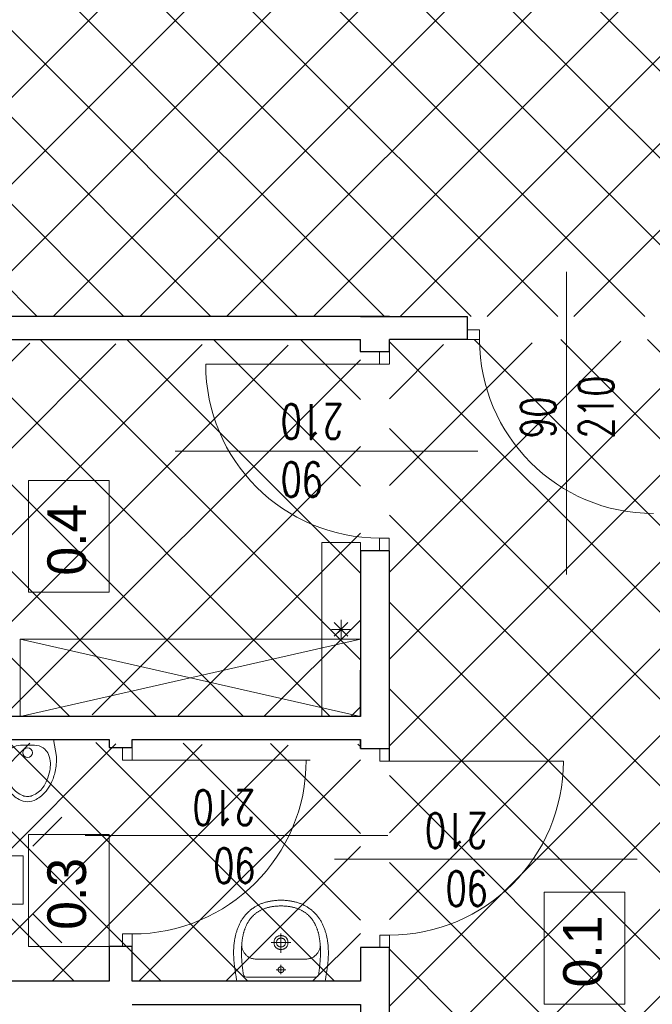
# Model space of a CAD drawing. Header units: millimetres. Extents: x -2948 to 78628, y 64669 to 215420.
# Tile 179 of 256: x 56025 to 56352, y 137629 to 138138. Entities that reach past the tile are written whole.
import ezdxf
from ezdxf.enums import TextEntityAlignment as Align

# ---------------------------------------------------------------- set-up
doc = ezdxf.new("R2010")
doc.units = ezdxf.units.MM
doc.linetypes.add('HIDDEN', pattern=[9.525, 6.35, -3.175])
for name, color, linetype in [('_POMOCNICZE', 252, 'Continuous'), ('pomocnicza', 4, 'Continuous'), ('schody', 7, 'Continuous')]:
    doc.layers.add(name, color=color, linetype=linetype)
for name, color, linetype, lineweight in [('meble', 3, 'Continuous', 5), ('meble inst', 240, 'Continuous', 5), ('NOWE SCIANY', 3, 'Continuous', 13), ('OPIS', 2, 'Continuous', 13), ('P_WYPOSAZENIE_SANITARNE', 4, 'Continuous', 5), ('pomiwszczenia', 95, 'Continuous', 20), ('STOLARKA', 3, 'Continuous', 13), ('WYMIAR', 5, 'Continuous', 13), ('WYPOSAZENIE_SANITARNE', 122, 'Continuous', 5), ('ŚCIANY', 7, 'Continuous', 30)]:
    doc.layers.add(name, color=color, linetype=linetype, lineweight=lineweight)
doc.styles.add('CP_ATTR', font='ROMANS.SHX')
doc.styles.add('style2', font='romans.shx', dxfattribs={"width": 0.7})
doc.dimstyles.new('100', dxfattribs={"dimscale": 80, "dimtxt": 0.2, "dimasz": 0.2, "dimexe": 1.25, "dimexo": 0.625, "dimgap": 0.05, "dimtad": 1, "dimdec": 0, "dimdsep": 46, "dimlunit": 6, "dimtxsty": 'style2', "dimblk1": 'TICK', "dimblk2": 'TICK', "dimsah": 1, "dimcen": 0.2, "dimse1": 1, "dimse2": 1, "dimclrd": 256, "dimclrt": 2, "dimadec": 0, "dimazin": 0, "dimtfac": 1, "dimtdec": 0, "dimtix": 1, "dimtmove": 1, "dimatfit": 0, "dimldrblk": 'DOTSMALL', "dimfxl": 1, "dimtolj": 1, "dimtzin": 0, "dimarcsym": 0})
pattern_1 = [(135, (659746.15, 586523.536), (-22.4506403, -22.4506403), [])]

# ---------------------------------------------------------------- blocks, each defined once
blk = doc.blocks.new('A$C172927FC')
at = {"layer": 'WYPOSAZENIE_SANITARNE'}
for p, q in [((-8.68, 35.29), (0.05, 33.82)), ((0.05, 33.82), (0.01, 6.84)), ((-8.68, 5.37), (0.02, 6.84))]:
    blk.add_line(p, q, dxfattribs=at)
at = {"layer": 'WYPOSAZENIE_SANITARNE', "extrusion": (0, 0, -1)}
for centre, major_axis, start_param, end_param in [((-14.38, 15.45), (-13.38, 13.38), 0.083366, 0.348876), ((-9.98, 5.67), (-20.97, 20.97), 0.353831, 0.563601), ((-11.05, 6.71), (-18.11, 18.11), 0.393284, 0.589384), ((-9.96, 5.65), (-20.98, 20.98), 0.563092, 0.828839), ((-12.86, 14.9), (12.19, 12.19), -0.97239, -0.742667), ((-12.8, 18.28), (-9.8, 9.8), 0.834211, 1.17158), ((-10.3, 24.35), (-5.16, 5.16), 1.168328, 1.614808), ((-14.06, 15.1), (-13.72, 13.72), 6.016495, 6.365606), ((-17.18, 18.16), (-8.92, 8.92), 5.87072, 6.153939), ((-18.08, 18.91), (8.09, 8.09), 4.580174, 4.87766), ((-13.87, 13.28), (-13.06, 13.06), 0.157604, 0.398026), ((-10.77, 23.88), (5.63, 5.63), 0.040978, 0.620876), ((-23.17, 20.32), (6.29, 6.29), 3.928059, 4.443853), ((-22.72, 20.34), (4.71, 4.71), 3.924544, 4.299004), ((-6.73, 20.33), (1.77, 1.77), 2.356194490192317, 8.639379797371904), ((-61.62, 20.32), (41.64, 41.64), 0.702899, 0.867788), ((-23.14, 20.37), (6.32, 6.32), 3.408761, 3.922462), ((-14.05, 25.58), (-13.73, 13.73), 4.629586, 4.978331), ((-22.72, 20.31), (4.71, 4.71), 3.554869, 3.929329), ((-17.18, 22.49), (8.92, 8.92), 3.27073, 3.553949), ((-10.77, 16.77), (5.63, 5.63), 0.949811, 1.529709), ((-18.08, 21.74), (8.09, 8.09), 2.976213, 3.273699), ((-14.38, 25.22), (13.38, 13.38), 2.792384, 3.057777), ((-13.87, 27.37), (-13.06, 13.06), 4.314254, 4.554676), ((-11.05, 33.94), (-18.11, 18.11), 4.122896, 4.318997), ((-10.3, 16.3), (5.16, 5.16), 1.526676, 1.973155), ((-9.97, 35.03), (-20.99, 20.99), 4.148711, 4.358191), ((-9.96, 35.02), (-20.98, 20.98), 3.883456, 4.149114), ((-12.86, 25.75), (12.19, 12.19), 2.313354, 2.543077), ((-12.8, 22.37), (9.8, 9.8), 1.969904, 2.307273)]:
    blk.add_ellipse(centre, major_axis=major_axis, ratio=1, start_param=start_param, end_param=end_param, dxfattribs=at)
blk = doc.blocks.new('A$C17BC5D8D')
at = {"layer": 'WYPOSAZENIE_SANITARNE'}
blk.add_line((3.81, -7.43), (3.81, -7.43), dxfattribs=at)
for points in [[(-2.19, 13.82), (-2.19, -8.88), (-2.19, -31.68), (-1.76, -31.78), (-1.34, -31.87), (-0.91, -31.96), (-0.47, -32.04), (-0.04, -32.12), (0.4, -32.2), (0.84, -32.27), (1.28, -32.35), (1.73, -32.42), (2.17, -32.48), (2.61, -32.55), (3.06, -32.61), (3.5, -32.67), (3.94, -32.73), (4.39, -32.79), (4.83, -32.85), (5.26, -32.91), (5.7, -32.97), (6.13, -33.02), (6.56, -33.08), (6.98, -33.13), (7.4, -33.17), (7.82, -33.21), (8.24, -33.25), (8.67, -33.28), (9.09, -33.31), (9.51, -33.34), (9.93, -33.37), (10.36, -33.39), (10.78, -33.4), (11.2, -33.42), (11.63, -33.43), (12.05, -33.44), (12.47, -33.44), (12.9, -33.44), (13.32, -33.43), (13.74, -33.43), (14.17, -33.41), (14.59, -33.4), (15.01, -33.38), (15.43, -33.35), (15.86, -33.32), (16.28, -33.29), (16.7, -33.25), (17.12, -33.21), (17.54, -33.16), (17.96, -33.11), (18.37, -33.05), (18.79, -32.99), (19.21, -32.92), (19.62, -32.85), (20.04, -32.77), (20.45, -32.69), (20.87, -32.61), (21.28, -32.51), (21.69, -32.42), (22.1, -32.31), (22.51, -32.21), (22.91, -32.09), (23.32, -31.97), (23.72, -31.85), (24.13, -31.72), (24.53, -31.58), (24.93, -31.44), (25.33, -31.29), (25.72, -31.14), (26.12, -30.98), (26.51, -30.81), (26.9, -30.64), (26.9, -30.64), (27.31, -30.45), (27.7, -30.26), (28.1, -30.06), (28.48, -29.85), (28.86, -29.64), (29.24, -29.42), (29.61, -29.19), (29.97, -28.95), (30.33, -28.71), (30.68, -28.47), (31.02, -28.21), (31.36, -27.95), (31.7, -27.68), (32.03, -27.41), (32.35, -27.13), (32.66, -26.84), (32.97, -26.55), (33.28, -26.24), (33.58, -25.94), (33.87, -25.62), (34.16, -25.3), (34.44, -24.97), (34.72, -24.63), (34.99, -24.29), (35.26, -23.93), (35.52, -23.58), (35.77, -23.21), (36.02, -22.84), (36.27, -22.46), (36.49, -22.1), (36.71, -21.74), (36.92, -21.37), (37.12, -21), (37.31, -20.62), (37.5, -20.23), (37.67, -19.84), (37.84, -19.45), (38, -19.05), (38.15, -18.65), (38.29, -18.25), (38.43, -17.84), (38.56, -17.43), (38.68, -17.01), (38.79, -16.59), (38.9, -16.17), (39, -15.75), (39.1, -15.33), (39.18, -14.9), (39.27, -14.48), (39.34, -14.05), (39.41, -13.62), (39.47, -13.19), (39.53, -12.76), (39.58, -12.33), (39.63, -11.9), (39.67, -11.47), (39.71, -11.05), (39.74, -10.62), (39.77, -10.19), (39.79, -9.77), (39.8, -9.35), (39.82, -8.93), (39.82, -8.93), (39.8, -8.51), (39.79, -8.08), (39.77, -7.66), (39.74, -7.23), (39.71, -6.81), (39.67, -6.38), (39.63, -5.95), (39.58, -5.52), (39.53, -5.09), (39.47, -4.66), (39.41, -4.23), (39.34, -3.8), (39.27, -3.38), (39.18, -2.95), (39.1, -2.52), (39, -2.1), (38.9, -1.68), (38.79, -1.26), (38.68, -0.84), (38.56, -0.43), (38.43, -0.01), (38.29, 0.39), (38.15, 0.8), (38, 1.2), (37.84, 1.6), (37.67, 1.99), (37.5, 2.38), (37.31, 2.77), (37.12, 3.14), (36.92, 3.52), (36.71, 3.89), (36.49, 4.25), (36.27, 4.61), (36.27, 4.61), (36.02, 4.99), (35.77, 5.36), (35.52, 5.72), (35.26, 6.08), (34.99, 6.43), (34.72, 6.78), (34.44, 7.11), (34.16, 7.44), (33.87, 7.77), (33.58, 8.08), (33.28, 8.39), (32.97, 8.69), (32.66, 8.99), (32.35, 9.28), (32.03, 9.56), (31.7, 9.83), (31.36, 10.1), (31.02, 10.36), (30.68, 10.61), (30.33, 10.86), (29.97, 11.1), (29.61, 11.34), (29.24, 11.56), (28.86, 11.78), (28.48, 12), (28.1, 12.2), (27.7, 12.4), (27.31, 12.6), (26.9, 12.78), (26.9, 12.78), (26.51, 12.96), (26.12, 13.12), (25.72, 13.28), (25.33, 13.44), (24.93, 13.59), (24.53, 13.73), (24.13, 13.86), (23.72, 14), (23.32, 14.12), (22.91, 14.24), (22.51, 14.35), (22.1, 14.46), (21.69, 14.56), (21.28, 14.66), (20.87, 14.75), (20.45, 14.84), (20.04, 14.92), (19.62, 15), (19.21, 15.07), (18.79, 15.14), (18.37, 15.2), (17.96, 15.25), (17.54, 15.31), (17.12, 15.35), (16.7, 15.4), (16.28, 15.43), (15.86, 15.47), (15.43, 15.5), (15.01, 15.52), (14.59, 15.54), (14.17, 15.56), (13.74, 15.57), (13.32, 15.58), (12.9, 15.59), (12.47, 15.59), (12.05, 15.58), (11.63, 15.58), (11.2, 15.57), (10.78, 15.55), (10.36, 15.53), (9.93, 15.51), (9.51, 15.49), (9.09, 15.46), (8.67, 15.43), (8.24, 15.4), (7.82, 15.36), (7.4, 15.32), (6.98, 15.27), (6.56, 15.23), (6.56, 15.23), (6.13, 15.17), (5.7, 15.11), (5.26, 15.06), (4.83, 15), (4.39, 14.94), (3.94, 14.88), (3.5, 14.82), (3.06, 14.76), (2.61, 14.69), (2.17, 14.63), (1.73, 14.56), (1.28, 14.49), (0.84, 14.42), (0.4, 14.34), (-0.04, 14.27), (-0.47, 14.18), (-0.91, 14.1), (-1.34, 14.01), (-1.76, 13.92)], [(36.8, -8.93), (36.8, -8.44), (36.78, -7.96), (36.76, -7.49), (36.73, -7.02), (36.7, -6.57), (36.66, -6.12), (36.61, -5.67), (36.56, -5.24), (36.5, -4.81), (36.44, -4.38), (36.37, -3.97), (36.29, -3.56), (36.21, -3.16), (36.12, -2.76), (36.02, -2.38), (35.92, -1.99), (35.81, -1.62), (35.7, -1.25), (35.59, -0.89), (35.46, -0.53), (35.33, -0.19), (35.2, 0.16), (35.06, 0.49), (34.92, 0.82), (34.77, 1.15), (34.61, 1.47), (34.45, 1.78), (34.29, 2.08), (34.12, 2.38), (33.95, 2.68), (33.77, 2.96), (33.58, 3.25), (33.4, 3.52), (33.2, 3.79), (33.01, 4.06), (32.8, 4.32), (32.6, 4.57), (32.39, 4.82), (32.17, 5.06), (31.95, 5.3), (31.73, 5.53), (31.5, 5.75), (31.27, 5.98), (31.04, 6.19), (30.8, 6.4), (30.56, 6.61), (30.31, 6.81), (30.06, 7), (29.81, 7.19), (29.55, 7.38), (29.29, 7.56), (29.02, 7.74), (28.76, 7.91), (28.49, 8.07), (28.21, 8.24), (27.93, 8.39), (27.65, 8.54), (27.37, 8.69), (27.09, 8.84), (26.8, 8.98), (26.5, 9.11), (26.21, 9.24), (25.91, 9.37), (25.61, 9.49), (25.31, 9.61), (25.01, 9.72), (24.7, 9.83), (24.39, 9.94), (24.08, 10.04), (23.76, 10.14), (23.45, 10.23), (23.13, 10.32), (22.81, 10.41), (22.48, 10.49), (22.16, 10.57), (21.83, 10.64), (21.5, 10.72), (21.17, 10.78), (20.84, 10.85), (20.51, 10.91), (20.18, 10.97), (19.84, 11.02), (19.5, 11.08), (19.16, 11.12), (18.82, 11.17), (18.48, 11.21), (18.14, 11.25), (17.8, 11.29), (17.45, 11.32), (17.11, 11.35), (16.76, 11.38), (16.41, 11.4), (16.06, 11.43), (15.72, 11.45), (15.37, 11.46), (15.02, 11.48), (14.67, 11.49), (14.32, 11.5), (13.97, 11.51), (13.61, 11.51), (13.26, 11.51), (12.91, 11.51), (12.56, 11.51), (12.21, 11.51), (11.86, 11.5), (11.5, 11.49), (11.15, 11.48), (10.8, 11.47), (10.45, 11.45), (10.1, 11.44), (9.75, 11.42), (9.4, 11.4), (9.05, 11.38), (8.7, 11.36), (8.36, 11.33), (8.01, 11.31), (7.66, 11.28), (7.32, 11.25), (6.97, 11.22), (6.63, 11.19), (6.29, 11.15), (5.95, 11.12), (5.61, 11.08), (5.27, 11.05), (4.93, 11.01), (4.6, 10.97), (4.26, 10.93), (3.93, 10.89), (3.6, 10.85), (3.27, 10.8), (2.94, 10.76), (2.61, 10.72), (2.29, 10.67), (1.97, 10.63), (1.65, 10.58), (1.33, 10.53), (1.33, 10.53), (0.77, 10.3), (0.38, 9.98), (0.13, 9.53), (0.01, 8.93), (-0.01, -8.93), (0.01, -26.78), (0.13, -27.38), (0.38, -27.83), (0.77, -28.16), (1.33, -28.39), (1.65, -28.43), (1.97, -28.48), (2.29, -28.52), (2.61, -28.57), (2.94, -28.61), (3.27, -28.66), (3.6, -28.7), (3.93, -28.74), (4.26, -28.78), (4.6, -28.82), (4.93, -28.86), (5.27, -28.9), (5.61, -28.93), (5.95, -28.97), (6.29, -29.01), (6.63, -29.04), (6.97, -29.07), (7.32, -29.1), (7.66, -29.13), (8.01, -29.16), (8.36, -29.18), (8.7, -29.21), (9.05, -29.23), (9.4, -29.25), (9.75, -29.27), (10.1, -29.29), (10.45, -29.31), (10.8, -29.32), (11.15, -29.33), (11.5, -29.34), (11.86, -29.35), (12.21, -29.36), (12.56, -29.36), (12.91, -29.37), (13.26, -29.37), (13.61, -29.36), (13.97, -29.36), (14.32, -29.35), (14.67, -29.34), (15.02, -29.33), (15.37, -29.32), (15.72, -29.3), (16.06, -29.28), (16.41, -29.26), (16.76, -29.23), (17.11, -29.2), (17.45, -29.17), (17.8, -29.14), (18.14, -29.1), (18.48, -29.07), (18.82, -29.02), (19.16, -28.98), (19.5, -28.93), (19.84, -28.88), (20.18, -28.82), (20.51, -28.76), (20.84, -28.7), (21.17, -28.64), (21.5, -28.57), (21.83, -28.5), (22.16, -28.42), (22.48, -28.34), (22.81, -28.26), (23.13, -28.17), (23.45, -28.08), (23.76, -27.99), (24.08, -27.89), (24.39, -27.79), (24.7, -27.68), (25.01, -27.57), (25.31, -27.46), (25.61, -27.34), (25.91, -27.22), (26.21, -27.09), (26.5, -26.96), (26.8, -26.83), (27.09, -26.69), (27.37, -26.55), (27.65, -26.4), (27.93, -26.25), (28.21, -26.09), (28.49, -25.93), (28.76, -25.76), (29.02, -25.59), (29.29, -25.41), (29.55, -25.23), (29.81, -25.05), (30.06, -24.86), (30.31, -24.66), (30.56, -24.46), (30.8, -24.26), (31.04, -24.04), (31.27, -23.83), (31.5, -23.61), (31.73, -23.38), (31.95, -23.15), (32.17, -22.91), (32.39, -22.67), (32.6, -22.42), (32.8, -22.17), (33.01, -21.91), (33.2, -21.64), (33.4, -21.37), (33.58, -21.1), (33.77, -20.82), (33.95, -20.53), (34.12, -20.24), (34.29, -19.94), (34.45, -19.63), (34.61, -19.32), (34.77, -19), (34.92, -18.68), (35.06, -18.35), (35.2, -18.01), (35.33, -17.67), (35.46, -17.32), (35.59, -16.96), (35.7, -16.6), (35.81, -16.23), (35.92, -15.86), (36.02, -15.48), (36.12, -15.09), (36.21, -14.69), (36.29, -14.29), (36.37, -13.88), (36.44, -13.47), (36.5, -13.05), (36.56, -12.62), (36.61, -12.18), (36.66, -11.74), (36.7, -11.29), (36.73, -10.83), (36.76, -10.36), (36.78, -9.89), (36.8, -9.41), (36.8, -8.93)], [(3.81, -7.43), (3.79, -7.43), (3.77, -7.43), (3.75, -7.43), (3.73, -7.43), (3.71, -7.43), (3.69, -7.43), (3.67, -7.43), (3.64, -7.44), (3.62, -7.44), (3.6, -7.44), (3.58, -7.44), (3.56, -7.45), (3.54, -7.45), (3.52, -7.46), (3.5, -7.46), (3.48, -7.46), (3.46, -7.47), (3.44, -7.47), (3.42, -7.48), (3.39, -7.49), (3.37, -7.49), (3.35, -7.5), (3.33, -7.5), (3.31, -7.51), (3.29, -7.52), (3.27, -7.53), (3.25, -7.53), (3.23, -7.54), (3.22, -7.55), (3.2, -7.56), (3.18, -7.57), (3.16, -7.58), (3.14, -7.59), (3.12, -7.6), (3.1, -7.61), (3.08, -7.62), (3.06, -7.63), (3.05, -7.64), (3.03, -7.65), (3.01, -7.66), (2.99, -7.67), (2.97, -7.68), (2.96, -7.69), (2.94, -7.71), (2.92, -7.72), (2.9, -7.73), (2.89, -7.75), (2.87, -7.76), (2.85, -7.77), (2.84, -7.79), (2.82, -7.8), (2.81, -7.81), (2.79, -7.83), (2.78, -7.84), (2.76, -7.86), (2.75, -7.87), (2.73, -7.89), (2.72, -7.9), (2.7, -7.92), (2.69, -7.93), (2.67, -7.95), (2.66, -7.97), (2.65, -7.98), (2.63, -8), (2.62, -8.02), (2.61, -8.03), (2.59, -8.05), (2.58, -8.07), (2.57, -8.08), (2.56, -8.1), (2.55, -8.12), (2.54, -8.14), (2.52, -8.16), (2.51, -8.17), (2.5, -8.19), (2.49, -8.21), (2.48, -8.23), (2.47, -8.25), (2.46, -8.27), (2.45, -8.29), (2.45, -8.31), (2.44, -8.33), (2.43, -8.35), (2.42, -8.37), (2.41, -8.39), (2.41, -8.41), (2.4, -8.43), (2.39, -8.45), (2.38, -8.47), (2.38, -8.49), (2.37, -8.51), (2.37, -8.53), (2.36, -8.55), (2.36, -8.57), (2.35, -8.59), (2.35, -8.61), (2.34, -8.63), (2.34, -8.65), (2.33, -8.67), (2.33, -8.69), (2.33, -8.71), (2.32, -8.73), (2.32, -8.76), (2.32, -8.78), (2.32, -8.8), (2.32, -8.82), (2.31, -8.84), (2.31, -8.86), (2.31, -8.88), (2.31, -8.9), (2.31, -8.92), (2.31, -8.95), (2.31, -8.97), (2.31, -8.99), (2.31, -9.01), (2.32, -9.03), (2.32, -9.05), (2.32, -9.07), (2.32, -9.09), (2.32, -9.12), (2.33, -9.14), (2.33, -9.16), (2.33, -9.18), (2.34, -9.2), (2.34, -9.22), (2.35, -9.24), (2.35, -9.26), (2.35, -9.28), (2.36, -9.3), (2.37, -9.32), (2.37, -9.34), (2.38, -9.36), (2.38, -9.38), (2.39, -9.4), (2.4, -9.42), (2.4, -9.44), (2.41, -9.46), (2.42, -9.48), (2.43, -9.5), (2.44, -9.52), (2.44, -9.54), (2.45, -9.56), (2.46, -9.58), (2.47, -9.6), (2.48, -9.62), (2.49, -9.64), (2.5, -9.66), (2.51, -9.67), (2.52, -9.69), (2.53, -9.71), (2.54, -9.73), (2.56, -9.75), (2.57, -9.77), (2.58, -9.78), (2.59, -9.8), (2.6, -9.82), (2.62, -9.83), (2.63, -9.85), (2.64, -9.87), (2.66, -9.88), (2.67, -9.9), (2.68, -9.92), (2.7, -9.93), (2.71, -9.95), (2.73, -9.96), (2.74, -9.98), (2.76, -9.99), (2.77, -10.01), (2.79, -10.02), (2.8, -10.04), (2.82, -10.05), (2.84, -10.07), (2.85, -10.08), (2.87, -10.09), (2.88, -10.11), (2.9, -10.12), (2.92, -10.13), (2.94, -10.14), (2.95, -10.16), (2.97, -10.17), (2.99, -10.18), (3.01, -10.19), (3.02, -10.2), (3.04, -10.21), (3.06, -10.22), (3.08, -10.24), (3.1, -10.25), (3.12, -10.26), (3.13, -10.27), (3.15, -10.27), (3.17, -10.28), (3.19, -10.29), (3.21, -10.3), (3.23, -10.31), (3.25, -10.32), (3.27, -10.33), (3.29, -10.33), (3.31, -10.34), (3.33, -10.35), (3.35, -10.35), (3.37, -10.36), (3.39, -10.37), (3.41, -10.37), (3.43, -10.38), (3.45, -10.38), (3.47, -10.39), (3.49, -10.39), (3.51, -10.4), (3.54, -10.4), (3.56, -10.4), (3.58, -10.41), (3.6, -10.41), (3.62, -10.41), (3.64, -10.42), (3.66, -10.42), (3.68, -10.42), (3.7, -10.42), (3.73, -10.42), (3.75, -10.43), (3.77, -10.43), (3.79, -10.43), (3.81, -10.43), (3.83, -10.43), (3.85, -10.43), (3.87, -10.43), (3.9, -10.42), (3.92, -10.42), (3.94, -10.42), (3.96, -10.42), (3.98, -10.42), (4, -10.41), (4.02, -10.41), (4.04, -10.41), (4.06, -10.41), (4.08, -10.4), (4.11, -10.4), (4.13, -10.39), (4.15, -10.39), (4.17, -10.38), (4.19, -10.38), (4.21, -10.37), (4.23, -10.37), (4.25, -10.36), (4.27, -10.36), (4.29, -10.35), (4.31, -10.34), (4.33, -10.33), (4.35, -10.33), (4.37, -10.32), (4.39, -10.31), (4.41, -10.3), (4.43, -10.29), (4.45, -10.29), (4.47, -10.28), (4.49, -10.27), (4.5, -10.26), (4.52, -10.25), (4.54, -10.24), (4.56, -10.23), (4.58, -10.22), (4.6, -10.2), (4.61, -10.19), (4.63, -10.18), (4.65, -10.17), (4.67, -10.16), (4.69, -10.15), (4.7, -10.13), (4.72, -10.12), (4.74, -10.11), (4.75, -10.09), (4.77, -10.08), (4.79, -10.07), (4.8, -10.05), (4.82, -10.04), (4.83, -10.03), (4.85, -10.01), (4.86, -10), (4.88, -9.98), (4.89, -9.97), (4.91, -9.95), (4.92, -9.93), (4.94, -9.92), (4.95, -9.9), (4.96, -9.89), (4.98, -9.87), (4.99, -9.85), (5, -9.84), (5.02, -9.82), (5.03, -9.8), (5.04, -9.79), (5.05, -9.77), (5.07, -9.75), (5.08, -9.73), (5.09, -9.71), (5.1, -9.7), (5.11, -9.68), (5.12, -9.66), (5.13, -9.64), (5.14, -9.62), (5.15, -9.6), (5.16, -9.58), (5.17, -9.57), (5.18, -9.55), (5.19, -9.53), (5.2, -9.51), (5.2, -9.49), (5.21, -9.47), (5.22, -9.45), (5.23, -9.43), (5.23, -9.41), (5.24, -9.39), (5.25, -9.37), (5.25, -9.35), (5.26, -9.33), (5.26, -9.31), (5.27, -9.29), (5.27, -9.27), (5.28, -9.24), (5.28, -9.22), (5.29, -9.2), (5.29, -9.18), (5.29, -9.16), (5.3, -9.14), (5.3, -9.12), (5.3, -9.1), (5.3, -9.08), (5.31, -9.06), (5.31, -9.03), (5.31, -9.01), (5.31, -8.99), (5.31, -8.97), (5.31, -8.95), (5.31, -8.93), (5.31, -8.91), (5.31, -8.89), (5.31, -8.86), (5.31, -8.84), (5.31, -8.82), (5.31, -8.8), (5.31, -8.78), (5.3, -8.76), (5.3, -8.74), (5.3, -8.72), (5.29, -8.7), (5.29, -8.67), (5.29, -8.65), (5.28, -8.63), (5.28, -8.61), (5.27, -8.59), (5.27, -8.57), (5.26, -8.55), (5.26, -8.53), (5.25, -8.51), (5.25, -8.49), (5.24, -8.47), (5.23, -8.45), (5.23, -8.43), (5.22, -8.41), (5.21, -8.39), (5.2, -8.37), (5.2, -8.35), (5.19, -8.33), (5.18, -8.31), (5.17, -8.29), (5.16, -8.27), (5.15, -8.25), (5.14, -8.23), (5.13, -8.22), (5.12, -8.2), (5.11, -8.18), (5.1, -8.16), (5.09, -8.14), (5.08, -8.12), (5.07, -8.11), (5.06, -8.09), (5.04, -8.07), (5.03, -8.05), (5.02, -8.04), (5.01, -8.02), (4.99, -8), (4.98, -7.99), (4.97, -7.97), (4.95, -7.95), (4.94, -7.94), (4.93, -7.92), (4.91, -7.91), (4.9, -7.89), (4.88, -7.87), (4.87, -7.86), (4.85, -7.84), (4.84, -7.83), (4.82, -7.82), (4.8, -7.8), (4.79, -7.79), (4.77, -7.77), (4.76, -7.76), (4.74, -7.75), (4.72, -7.73), (4.71, -7.72), (4.69, -7.71), (4.67, -7.7), (4.65, -7.68), (4.64, -7.67), (4.62, -7.66), (4.6, -7.65), (4.58, -7.64), (4.56, -7.63), (4.55, -7.62), (4.53, -7.61), (4.51, -7.6), (4.49, -7.59), (4.47, -7.58), (4.45, -7.57), (4.43, -7.56), (4.41, -7.55), (4.39, -7.54), (4.37, -7.54), (4.35, -7.53), (4.33, -7.52), (4.31, -7.51), (4.29, -7.51), (4.27, -7.5), (4.25, -7.49), (4.23, -7.49), (4.21, -7.48), (4.19, -7.48), (4.17, -7.47), (4.15, -7.47), (4.13, -7.46), (4.11, -7.46), (4.09, -7.45), (4.07, -7.45), (4.05, -7.44), (4.03, -7.44), (4, -7.44), (3.98, -7.44), (3.96, -7.43), (3.94, -7.43), (3.92, -7.43), (3.9, -7.43), (3.88, -7.43), (3.86, -7.43), (3.84, -7.43), (3.81, -7.43)], [(17.86, -5.33), (18.22, -5.34), (18.57, -5.38), (18.89, -5.45), (19.19, -5.54), (19.47, -5.65), (19.74, -5.79), (19.99, -5.94), (20.21, -6.11), (20.42, -6.3), (20.61, -6.5), (20.78, -6.72), (20.93, -6.95), (21.06, -7.19), (21.18, -7.44), (21.27, -7.7), (21.35, -7.97), (21.41, -8.24), (21.44, -8.51), (21.46, -8.79), (21.46, -9.07), (21.44, -9.34), (21.41, -9.62), (21.35, -9.89), (21.27, -10.15), (21.18, -10.41), (21.06, -10.66), (20.93, -10.9), (20.78, -11.13), (20.61, -11.35), (20.42, -11.55), (20.21, -11.74), (19.98, -11.91), (19.74, -12.07), (19.47, -12.2), (19.19, -12.31), (18.89, -12.41), (18.56, -12.47), (18.22, -12.51), (17.86, -12.53), (17.5, -12.51), (17.16, -12.47), (16.84, -12.41), (16.54, -12.31), (16.25, -12.2), (15.99, -12.07), (15.74, -11.91), (15.52, -11.74), (15.31, -11.55), (15.12, -11.35), (14.95, -11.13), (14.8, -10.9), (14.66, -10.66), (14.55, -10.41), (14.46, -10.15), (14.38, -9.88), (14.32, -9.61), (14.28, -9.34), (14.27, -9.06), (14.27, -8.79), (14.28, -8.51), (14.32, -8.24), (14.38, -7.97), (14.46, -7.7), (14.55, -7.44), (14.66, -7.19), (14.8, -6.95), (14.95, -6.72), (15.12, -6.5), (15.31, -6.3), (15.52, -6.11), (15.74, -5.94), (15.99, -5.79), (16.25, -5.65), (16.54, -5.54), (16.84, -5.45), (17.16, -5.38), (17.5, -5.34), (17.86, -5.33)], [(17.86, -6.63), (18.23, -6.65), (18.57, -6.72), (18.87, -6.82), (19.14, -6.97), (19.38, -7.14), (19.59, -7.35), (19.77, -7.57), (19.91, -7.82), (20.02, -8.08), (20.1, -8.36), (20.15, -8.64), (20.16, -8.93), (20.15, -9.21), (20.1, -9.5), (20.02, -9.77), (19.91, -10.03), (19.76, -10.28), (19.59, -10.51), (19.38, -10.71), (19.14, -10.89), (18.87, -11.03), (18.57, -11.14), (18.23, -11.2), (17.86, -11.23), (17.5, -11.2), (17.16, -11.14), (16.86, -11.03), (16.59, -10.89), (16.35, -10.71), (16.14, -10.51), (15.96, -10.28), (15.82, -10.03), (15.71, -9.77), (15.63, -9.5), (15.58, -9.21), (15.56, -8.93), (15.58, -8.64), (15.63, -8.36), (15.71, -8.08), (15.82, -7.82), (15.96, -7.57), (16.14, -7.35), (16.35, -7.14), (16.59, -6.97), (16.86, -6.82), (17.16, -6.72), (17.5, -6.65), (17.86, -6.63)]]:
    blk.add_lwpolyline(points, close=True, dxfattribs=at)
for points in [[(16.87, 11.37), (16.57, 11.39), (16.26, 11.39), (15.94, 11.38), (15.62, 11.34), (15.28, 11.28), (14.95, 11.2), (14.61, 11.1), (14.27, 10.99), (13.93, 10.85), (13.6, 10.7), (13.26, 10.52), (12.93, 10.33), (12.61, 10.12), (12.29, 9.89), (11.98, 9.65), (11.68, 9.38), (11.4, 9.1), (11.12, 8.81), (10.86, 8.49), (10.62, 8.16), (10.39, 7.81), (10.18, 7.45), (9.99, 7.07), (9.82, 6.67), (9.67, 6.26), (9.54, 5.83), (9.45, 5.39), (9.37, 4.93), (9.33, 4.46), (9.31, 3.97)], [(9.31, 3.97), (9.31, -8.93), (9.31, -21.83)], [(17.89, -3.84), (17.89, -14.02)], [(6.34, -8.93), (1.5, -8.93)], [(3.81, -11.36), (3.81, -6.49)], [(22.54, -8.93), (12.53, -8.93)], [(9.31, -21.83), (9.33, -22.31), (9.37, -22.78), (9.45, -23.24), (9.54, -23.68), (9.67, -24.11), (9.82, -24.52), (9.99, -24.92), (10.18, -25.3), (10.39, -25.66), (10.62, -26.01), (10.86, -26.34), (11.12, -26.66), (11.4, -26.96), (11.68, -27.24), (11.98, -27.5), (12.29, -27.75), (12.61, -27.97), (12.93, -28.18), (13.26, -28.38), (13.6, -28.55), (13.93, -28.7), (14.27, -28.84), (14.61, -28.96), (14.95, -29.05), (15.28, -29.13), (15.62, -29.19), (15.94, -29.23), (16.26, -29.25), (16.57, -29.24), (16.87, -29.22)]]:
    blk.add_lwpolyline(points, dxfattribs=at)
blk = doc.blocks.new('2DHSN_724_5an68yu')
for p, q in [((-17.5, 17.51), (-32.5, 32.51)), ((17.5, 17.51), (32.5, 32.51)), ((-17.5, -17.51), (-32.5, -32.51)), ((17.5, -17.51), (32.5, -32.51))]:
    blk.add_line(p, q)
blk.add_lwpolyline([(-12.5, 12.5), (12.5, 12.5), (12.5, -12.5), (-12.5, -12.5)], close=True)
at = {"linetype": 'ByBlock', "style": 'CP_ATTR', "flags": 9}
for tag, p in [('NAME', (-9.19, -1.83)), ('FLOW', (-9.19, -1.83)), ('CHARACTER', (-9.19, -1.84)), ('NUMBER', (-9.19, -1.85)), ('TEMPERATURE', (-9.19, -1.85)), ('PRODUCT-TYPE', (-9.19, -1.86)), ('ORDER-NO', (-9.19, -1.87)), ('PN', (-9.18, -1.83)), ('OTHER', (-9.18, -1.83)), ('PRODUCER', (-9.17, -1.83)), ('ARTICLE', (-9.16, -1.83)), ('VOLTAGE', (-9.16, -1.85)), ('WEIGHT', (-9.15, -1.84)), ('GROUP', (-9.15, -1.85)), ('POWER', (-9.15, -1.87)), ('DN', (-9.14, -1.86))]:
    blk.add_attdef(tag, text='', height=0.00005, dxfattribs=at).set_placement(p, align=Align.MIDDLE_LEFT)
blk = doc.blocks.new('TICK')
at = {"color": 5}
for p, q in [((0, -0.75), (0, 0.75)), ((-1, 0), (1, 0))]:
    blk.add_line(p, q, dxfattribs=at)
at = {"const_width": 0.1}
blk.add_lwpolyline([(-0.354, -0.354), (0.354, 0.354)], dxfattribs=at)
blk = doc.blocks.new('*D1696')
at = {"layer": 'Defpoints', "color": 0, "ltscale": 2, "transparency": 16777216}
for p in [(55452.08, 139112.19), (56695.26, 137454.19), (55452.08, 137183.33)]:
    blk.add_point(p, dxfattribs=at)
at = {"layer": 'WYMIAR', "lineweight": -2, "ltscale": 2, "transparency": 16777216}
blk.add_line((56679.26, 137183.33), (55468.08, 137183.33), dxfattribs=at)
at = {"layer": 'WYMIAR', "lineweight": -2, "ltscale": 2, "transparency": 16777216, "xscale": 16, "yscale": 16, "zscale": 16, "rotation": 180}
blk.add_blockref('TICK', (55452.08, 137183.33), dxfattribs=at)
at = {"layer": 'WYMIAR', "lineweight": -2, "ltscale": 2, "transparency": 16777216, "xscale": 16, "yscale": 16, "zscale": 16}
blk.add_blockref('TICK', (56695.26, 137183.33), dxfattribs=at)
at = {"layer": 'WYMIAR', "color": 2, "ltscale": 2, "transparency": 16777216, "insert": (56073.67, 137171.33), "char_height": 16, "attachment_point": 5, "rotation": 180, "style": 'style2'}
blk.add_mtext('\\A1;1\xa0243', dxfattribs=at)
blk = doc.blocks.new('_DotSmall')
at = {"layer": 'OPIS', "color": 0, "const_width": 0.5}
blk.add_lwpolyline([(-0.0625, 0, 1), (0.0625, 0, 1)], format="xyb", close=True, dxfattribs=at)

msp = doc.modelspace()

# ---------------------------------------------------------------- hatches: boundary and pattern name
at = {"layer": '_POMOCNICZE', "lineweight": 13, "true_color": 0x991b1e, "extrusion": (-8.85905e-08, -2.09366e-08, 1)}
h = msp.add_hatch(dxfattribs=at)
h.set_pattern_fill('ANSI31', color=244, scale=10, angle=90)
h.set_pattern_definition([(225, (23685.385, -23732.794), (22.45064, -22.45064), [])])
h.paths.add_polyline_path([(56638.6, 138622.67), (55786.26, 138622.67), (55786.26, 137984.67), (56642.26, 137984.67)])
at = {"layer": '_POMOCNICZE', "lineweight": 13, "true_color": 0x93278f, "extrusion": (-8.85905e-08, -2.09366e-08, 1)}
h = msp.add_hatch(dxfattribs=at)
h.set_pattern_fill('ANSI31', color=217, scale=10)
h.set_pattern_definition(pattern_1)
h.paths.add_polyline_path([(56201.26, 137972.67), (55786.26, 137972.67), (55786.26, 137777.67), (56201.26, 137777.67)])
at = {"layer": '_POMOCNICZE', "lineweight": 13, "true_color": 0x991b1e, "extrusion": (-8.85905e-08, -2.09366e-08, 1)}
h = msp.add_hatch(dxfattribs=at)
h.set_pattern_fill('ANSI31', color=244, scale=10, angle=90)
h.set_pattern_definition([(225, (23685.385, -24138.73), (22.45064, -22.45064), [])])
h.paths.add_polyline_path([(56201.26, 137969.55), (55786.26, 137972.67), (55786.26, 137780.17), (56201.26, 137777.67)])
at = {"layer": '_POMOCNICZE', "lineweight": 13, "true_color": 0xf26722, "extrusion": (-8.85905e-08, -2.09366e-08, 1)}
h = msp.add_hatch(dxfattribs=at)
h.set_pattern_fill('ANSI31', color=30, scale=10)
h.set_pattern_definition(pattern_1)
h.paths.add_polyline_path([(56374.26, 137972.67), (56216.26, 137972.67), (56216.26, 137503.67), (56374.26, 137503.67)])
at = {"layer": '_POMOCNICZE', "lineweight": 13, "true_color": 0x991b1e, "extrusion": (-8.85905e-08, -2.09366e-08, 1)}
h = msp.add_hatch(dxfattribs=at)
h.set_pattern_fill('ANSI31', color=244, scale=10, angle=90)
h.set_pattern_definition([(225, (23858.385, -24135.62), (22.45064, -22.45064), [])])
h.paths.add_polyline_path([(56374.26, 137972.67), (56216.26, 137969.55), (56216.26, 137503.67), (56374.26, 137506.17)])
at = {"layer": '_POMOCNICZE', "lineweight": 13, "true_color": 0xf26722, "extrusion": (-8.85905e-08, -2.09366e-08, 1)}
h = msp.add_hatch(dxfattribs=at)
h.set_pattern_fill('ANSI31', color=30, scale=10)
h.set_pattern_definition(pattern_1)
h.paths.add_polyline_path([(56201.26, 137763.38), (55786.26, 137765.67), (55786.26, 137640.67), (56201.26, 137640.67)])
at = {"layer": '_POMOCNICZE', "lineweight": 13, "true_color": 0x991b1e, "extrusion": (-8.85905e-08, -2.09366e-08, 1)}
h = msp.add_hatch(dxfattribs=at)
h.set_pattern_fill('ANSI31', color=244, scale=10, angle=90)
h.set_pattern_definition([(225, (23685.385, -24345.73), (22.45064, -22.45064), [])])
h.paths.add_polyline_path([(56201.26, 137762.55), (55786.26, 137765.67), (55786.26, 137640.67), (56201.26, 137640.67)])
at = {"layer": 'schody', "linetype": 'HIDDEN', "ltscale": 2, "true_color": 0x58ba48, "transparency": 33554687}
h = msp.add_hatch(dxfattribs=at)
h.set_pattern_fill('ANSI31', color=85, scale=10)
h.set_pattern_definition([(135, (24138.385, -24138.12), (-22.4506403, -22.4506403), [])])
h.paths.add_polyline_path([(55786.26, 139303.67), (55786.26, 137984.67), (56654.26, 137984.67), (56654.26, 138102.67), (56640.26, 138102.67), (56640.26, 138104.67), (56642.26, 138570.67), (56654.26, 138570.67), (56654.26, 139303.67)])

# ---------------------------------------------------------------- linework, layer by layer
at = {"layer": 'meble'}
msp.add_line((56201.26, 137777.67), (56025.2, 137817.67), dxfattribs=at)
msp.add_lwpolyline([(56025.2, 137777.67), (56201.26, 137817.67)], dxfattribs=at)
msp.add_lwpolyline([(56025.2, 137777.67), (56201.26, 137777.67), (56201.26, 137817.67), (56025.2, 137817.67)], close=True, dxfattribs=at)
at = {"layer": 'NOWE SCIANY'}
for p, q in [((56307.95, 137851.1), (56307.95, 138007.67)), ((56236.98, 137972.63), (56243.48, 137972.63)), ((56211.22, 137966.44), (56211.22, 137959.94)), ((56216.26, 137959.94), (56216.26, 137966.44)), ((56211.22, 137959.94), (56216.22, 137959.94)), ((56105.48, 137914.94), (56262.05, 137914.94)), ((56211.22, 137869.94), (56216.22, 137869.94)), ((56211.22, 137869.94), (56211.22, 137863.44)), ((56216.22, 137863.44), (56216.22, 137869.94)), ((56078.23, 137755.13), (56078.23, 137761.63)), ((56083.14, 137755.23), (56083.14, 137761.73)), ((56211.26, 137754.58), (56211.26, 137761.08)), ((56083.23, 137755.13), (56078.23, 137755.13)), ((56216.26, 137754.58), (56211.26, 137754.58)), ((56215.4, 137716.03), (56058.83, 137716.03)), ((56344.5, 137703.88), (56187.94, 137703.88)), ((56083.23, 137665.13), (56078.23, 137665.13)), ((56078.23, 137658.63), (56078.23, 137665.13)), ((56083.23, 137658.63), (56083.23, 137665.13)), ((56216.26, 137664.58), (56211.26, 137664.58)), ((56211.26, 137658.08), (56211.26, 137664.58)), ((56216.26, 137658.08), (56216.26, 137664.58)), ((56216.26, 137648.08), (56216.26, 137654.58))]:
    msp.add_line(p, q, dxfattribs=at)
at = {"layer": 'NOWE SCIANY', "linetype": 'HIDDEN', "ltscale": 2}
msp.add_line((56262.95, 137972.67), (56256.45, 137972.67), dxfattribs=at)
at = {"layer": 'NOWE SCIANY', "ltscale": 2}
for p, q in [((56211.22, 137959.94), (56121.22, 137959.94)), ((56071.26, 137765.67), (55903.26, 137765.67)), ((56082.82, 137755.13), (56175.23, 137755.13)), ((56216.26, 137754.58), (56306.26, 137754.58))]:
    msp.add_line(p, q, dxfattribs=at)
for points in [[(56256.45, 137984.67), (55786.26, 137984.67)], [(56256.45, 137977.67), (56256.45, 137972.67), (56256.45, 137984.67)], [(56216.26, 137972.67), (56262.95, 137972.67)], [(55903.26, 137777.67), (56201.26, 137777.67)], [(56216.26, 137777.67), (56216.26, 137765.67)], [(56201.26, 137765.67), (56083.26, 137765.67)], [(56071.26, 137640.67), (55903.26, 137640.67)], [(56125.26, 137640.67), (56177.26, 137640.67), (56177.26, 137640.67)]]:
    msp.add_lwpolyline(points, dxfattribs=at)
at = {"layer": 'NOWE SCIANY'}
for points in [[(56216.26, 137966.44), (56201.22, 137966.44)], [(56201.26, 137863.44), (56216.26, 137863.44)], [(56078.23, 137761.63), (56083.23, 137761.63), (56071.26, 137761.63)], [(56211.26, 137761.08), (56216.26, 137761.08), (56201.26, 137761.08)], [(56078.26, 137658.63), (56083.26, 137658.63), (56071.28, 137658.63)], [(56211.26, 137658.08), (56216.26, 137658.08), (56201.26, 137658.08)]]:
    msp.add_lwpolyline(points, dxfattribs=at)
at = {"layer": 'NOWE SCIANY', "ltscale": 2}
for centre, start, end in [((56352.95, 137972.67), 180, 270), ((56211.22, 137959.94), 180, 270), ((56083.23, 137755.13), 270, 0), ((56216.26, 137754.58), 270, 0)]:
    msp.add_arc(centre, 90, start, end, dxfattribs=at)
at = {"layer": 'P_WYPOSAZENIE_SANITARNE', "ltscale": 2}
msp.add_lwpolyline([(56181.26, 137777.67), (56181.26, 137867.67), (56201.26, 137867.67), (56201.26, 137777.67)], close=True, dxfattribs=at)
at = {"layer": 'P_WYPOSAZENIE_SANITARNE', "linetype": 'HIDDEN', "ltscale": 2}
for points in [[(56191.26, 137822.66), (56187.72, 137819.13), (56194.79, 137826.2)], [(56191.26, 137822.67), (56187.72, 137826.2), (56194.8, 137819.13), (56191.26, 137822.66)], [(56191.26, 137822.67), (56191.26, 137827.67), (56191.26, 137817.67), (56191.26, 137822.67)], [(56191.26, 137822.67), (56186.26, 137822.67), (56196.26, 137822.67)]]:
    msp.add_lwpolyline(points, dxfattribs=at)
at = {"layer": 'pomiwszczenia'}
for points in [[(56029.57, 137841.92), (56029.57, 137899.81), (56071.26, 137899.81), (56071.26, 137841.92)], [(56029.57, 137658.63), (56029.57, 137716.52), (56071.26, 137716.52), (56071.26, 137658.63)], [(56296.41, 137628.83), (56296.41, 137686.72), (56338.1, 137686.72), (56338.1, 137628.83)]]:
    msp.add_lwpolyline(points, close=True, dxfattribs=at)
at = {"layer": 'pomocnicza', "linetype": 'HIDDEN', "ltscale": 2}
for p, q in [((56201.26, 137863.44), (56201.26, 137801.67)), ((56216.26, 137801.67), (56216.26, 137863.44))]:
    msp.add_line(p, q, dxfattribs=at)
at = {"layer": 'STOLARKA'}
for p, q in [((56262.95, 137977.67), (56256.45, 137977.67)), ((56262.95, 137972.67), (56262.95, 137977.67))]:
    msp.add_line(p, q, dxfattribs=at)
at = {"layer": 'ŚCIANY', "ltscale": 2}
for p, q in [((56201.26, 137966.44), (56201.26, 137972.67)), ((56201.26, 137966.44), (56201.26, 137972.67)), ((56216.26, 137966.44), (56216.26, 137972.67)), ((56216.26, 137966.44), (56216.26, 137972.67)), ((56216.26, 137966.44), (56216.26, 137972.67)), ((56201.26, 137777.67), (56201.26, 137801.67)), ((56216.26, 137754.58), (56216.26, 137801.67)), ((56201.26, 137761.08), (56201.26, 137765.67)), ((56216.26, 137648.67), (56216.26, 137658.08))]:
    msp.add_line(p, q, dxfattribs=at)
for points in [[(56201.26, 137984.67), (55786.26, 137984.67)], [(56216.26, 137984.67), (56201.26, 137984.67), (56256.45, 137984.67), (56256.45, 137972.67), (56216.26, 137972.67)], [(55786.26, 137972.67), (56201.26, 137972.67)], [(56201.22, 137966.44), (56216.26, 137966.44)], [(56216.26, 137801.67), (56216.26, 137863.44), (56201.26, 137863.44), (56201.26, 137801.67), (56201.26, 137777.67)], [(56201.26, 137777.67), (55786.26, 137777.67)], [(55891.26, 137737.77), (55903.26, 137737.77), (55903.26, 137765.67), (56071.26, 137765.67), (56071.26, 137761.63), (56083.23, 137761.63), (56083.26, 137765.67), (56201.26, 137765.67), (56201.26, 137761.08), (56216.26, 137761.08), (56216.26, 137777.67)], [(56083.26, 137640.67), (56083.26, 137658.63), (56071.26, 137658.63), (56071.26, 137640.67)], [(56083.26, 137628.67), (56201.26, 137628.67), (56201.26, 137614.4), (56201.26, 137614.4), (56216.26, 137614.4), (56216.26, 137658.08), (56201.26, 137658.08), (56201.26, 137640.67), (56083.26, 137640.67)], [(56071.26, 137640.67), (55903.26, 137640.67), (55903.26, 137644.75), (55891.26, 137644.75), (55891.26, 137640.67), (55786.26, 137640.67)]]:
    msp.add_lwpolyline(points, dxfattribs=at)

# ---------------------------------------------------------------- block references
at = {"layer": 'meble inst', "lineweight": 5, "ltscale": 0.02, "xscale": -1}
msp.add_blockref('2DHSN_724_5an68yu', (56014.28, 137693.12), dxfattribs=at)
at = {"layer": 'WYPOSAZENIE_SANITARNE', "xscale": -1, "rotation": 269.9774253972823}
msp.add_blockref('A$C172927FC', (56008.76, 137765.64), dxfattribs=at)
at = {"layer": 'WYPOSAZENIE_SANITARNE', "rotation": 90}
msp.add_blockref('A$C17BC5D8D', (56151.26, 137642.83), dxfattribs=at)

# ---------------------------------------------------------------- texts
at = {"layer": 'NOWE SCIANY', "linetype": 'Continuous', "ltscale": 0.2, "char_height": 18, "width": 280.1371, "style": 'style2'}
for insert, attachment_point, rotation in [((56332.24, 137921.56), 7, 90.0085), ((56160.11, 137939.23), 9, 179.9915), ((56146.87, 137691.49), 1, 179.9915), ((56267.04, 137679.59), 1, 179.9915)]:
    msp.add_mtext('90\\P210', dxfattribs=dict(at, insert=insert, attachment_point=attachment_point, rotation=rotation))
at = {"layer": 'pomiwszczenia', "char_height": 20, "attachment_point": 5, "rotation": 90}
for s, insert in [('0.4', (56049.46, 137869.15)), ('0.3', (56049.46, 137685.86)), ('0.1', (56316.3, 137656.06))]:
    msp.add_mtext_dynamic_manual_height_columns(s, width=0.7657, gutter_width=4.5, heights=[0], dxfattribs=dict(at, insert=insert))

# ---------------------------------------------------------------- dimensions: what is measured, and where the dimension line sits
at = {"layer": 'WYMIAR', "ltscale": 2}
dim = msp.add_linear_dim(base=(55452.08, 137183.33), p1=(56695.26, 137454.19), p2=(55452.08, 139112.19), angle=180, dimstyle='100', dxfattribs=at)
dim.commit()
dim.dimension.update_dxf_attribs({"geometry": '*D1696', "text_midpoint": (56073.67, 137171.33)})

doc.saveas('drawing.dxf')
